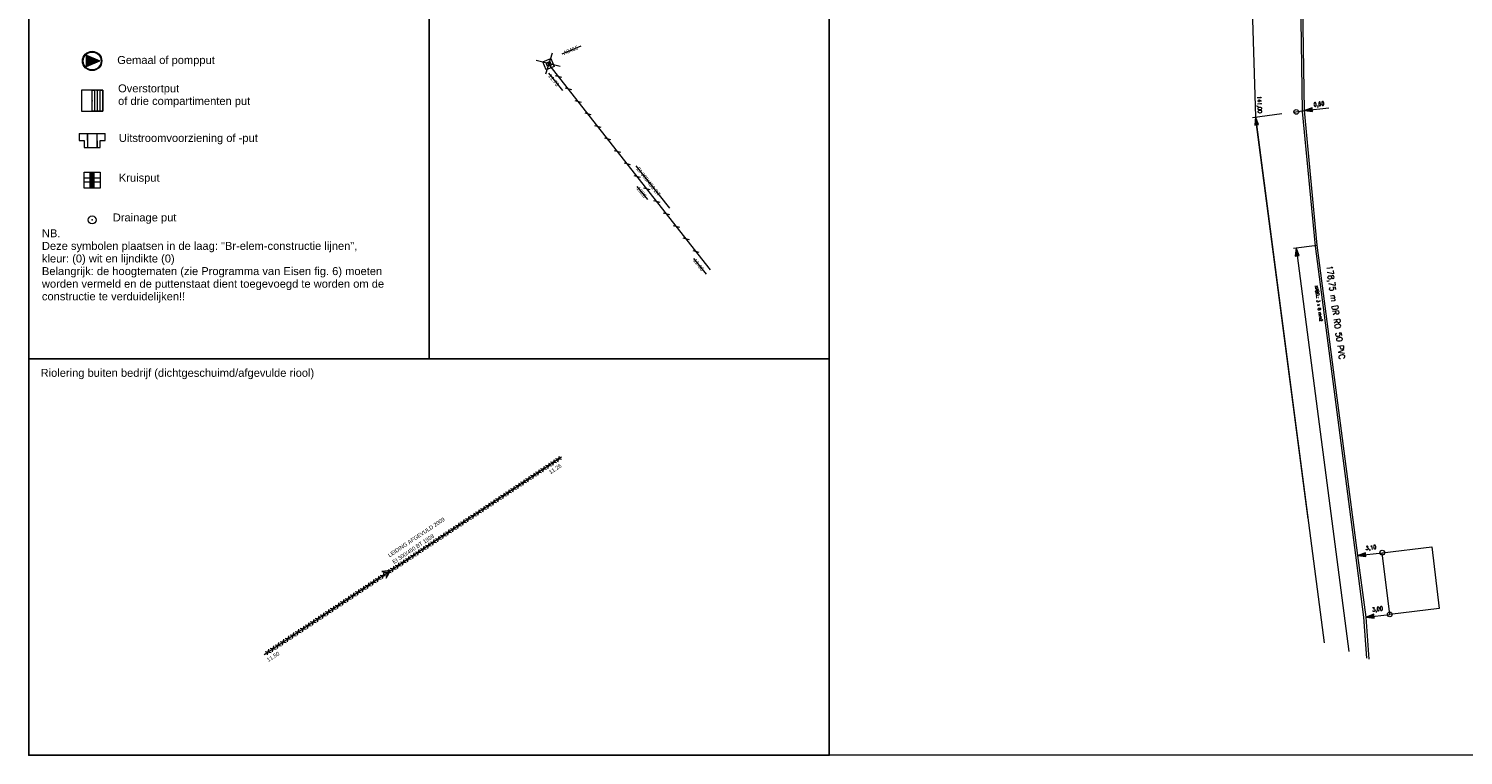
# Model space of a CAD drawing. Header units: metres. Extents: x 134035 to 140154, y 395174 to 396296.
# Tile 10 of 30: x 139852 to 140032, y 396025 to 396116. Entities that reach past the tile are written whole.
import ezdxf
from ezdxf.enums import TextEntityAlignment as Align

# ---------------------------------------------------------------- set-up
doc = ezdxf.new("R2010")
doc.units = ezdxf.units.M
doc.header["$MEASUREMENT"] = 0
doc.linetypes.add('DGN Style 3', pattern=[5.18777, 3.70555, -1.48222])
doc.linetypes.add('DGN Style 6', pattern=[585.33492, 215.422946, -123.098827, 0.307747, -123.098827, 0.307747, -123.098827])
for name, color, linetype, lineweight in [('Br-druk-aangesloten pand contour', 1, 'Continuous', 13), ('Br-druk-drukrioolleiding', 6, 'Continuous', 13), ('Br-druk-maatvoering hulplijn', 7, 'Continuous', 40), ('Br-druk-maatvoering pijl_tekst', 7, 'Continuous', 0), ('Br-druk-maatvoering referentie punt', 7, 'Continuous', 0), ('Br-druk-tekst drukriool_vrijverval leiding', 7, 'Continuous', 0), ('Br-druk-tekst kabel', 7, 'Continuous', 0), ('Br-druk-voedingskabel', 1, 'Continuous', 13), ('Br-elem-constructie lijnen', 7, 'Continuous', 0), ('Br-text-commentaarteksten', 7, 'Continuous', 0), ('Level 18', 7, 'Continuous', 0)]:
    doc.layers.add(name, color=color, linetype=linetype, lineweight=lineweight)
doc.styles.add('1.5mm', font='arial.ttf', dxfattribs={"height": 0.0015})
doc.styles.add('2.5mm', font='arial.ttf', dxfattribs={"height": 0.0025})
doc.styles.get("Standard").update_dxf_attribs({"font": 'txt.shx'})
doc.styles.add('Style-ENGINEERING', font='ENGINEERING.shx')
doc.styles.add('Style-STANDARD', font='STANDARD.shx')
doc.dimstyles.get("Standard").update_dxf_attribs({"dimtxt": 0.18, "dimasz": 0.18, "dimexe": 0.18, "dimexo": 0.0625, "dimgap": 0.09, "dimtad": 0, "dimtih": 1, "dimtoh": 1, "dimdec": 4, "dimzin": 0, "dimdsep": 46, "dimtxsty": 'Standard', "dimcen": 0.09, "dimadec": 0, "dimazin": 0, "dimtfac": 1, "dimtdec": 4, "dimtofl": 0, "dimtmove": 0, "dimatfit": 3, "dimfxl": 1, "dimtolj": 1, "dimtzin": 0, "dimarcsym": 0})

# ---------------------------------------------------------------- blocks, each defined once
blk = doc.blocks.new('IMENV')
at = {"layer": 'Br-elem-constructie lijnen', "linetype": 'Continuous', "flags": 128}
for points in [[(0.55, 0.55), (0.55, -0.55), (-0.55, -0.55), (-0.55, 0.55)], [(0.25, 0.25), (0.25, -0.25), (-0.25, -0.25), (-0.25, 0.25)]]:
    blk.add_lwpolyline(points, close=True, dxfattribs=at)
at = {"layer": 'Br-elem-constructie lijnen', "linetype": 'Continuous'}
blk.add_point((0, 0), dxfattribs=at)
blk = doc.blocks.new('DIR')
at = {"layer": 'Br-elem-constructie lijnen', "linetype": 'Continuous', "flags": 128}
blk.add_lwpolyline([(-0.5, 0.5), (0, 0), (-0.5, -0.5), (0.5, 0)], close=True, dxfattribs=at)
blk = doc.blocks.new('GEML')
at = {"layer": 'Br-elem-constructie lijnen', "linetype": 'Continuous'}
for p, q in [((-0.73, -0.7), (-0.73, 0.71)), ((-0.73, 0.71), (0.98, 0)), ((-0.73, -0.7), (0.98, 0)), ((-0.6, -0.65), (-0.6, 0.66)), ((-0.5, -0.61), (-0.5, 0.62)), ((-0.4, -0.57), (-0.4, 0.57)), ((-0.3, -0.53), (-0.3, 0.53)), ((-0.2, -0.48), (-0.2, 0.49)), ((-0.1, -0.44), (-0.1, 0.45)), ((0, 0), (0, 0.41)), ((0, 0.41), (0, 0.37)), ((0, -0.4), (0, 0)), ((0.1, -0.36), (0.1, 0.37)), ((0.2, -0.32), (0.2, 0.33)), ((0.3, -0.28), (0.3, 0.28)), ((0.4, -0.24), (0.4, 0.24)), ((0.5, -0.19), (0.5, 0.2)), ((0.6, -0.15), (0.6, 0.16)), ((0.7, -0.11), (0.7, 0.12)), ((0.8, -0.07), (0.8, 0.08)), ((0.9, -0.03), (0.9, 0.04))]:
    blk.add_line(p, q, dxfattribs=at)
for radius in [1.22, 1.12]:
    blk.add_circle((0, 0), radius, dxfattribs=at)
blk = doc.blocks.new('*U127')
at = {"layer": 'Br-elem-constructie lijnen', "linetype": 'Continuous'}
for p, q in [((0, 0.5), (-0.5, 0.5)), ((-0.5, 0.5), (-0.5, -0.5)), ((0.5, 0.5), (0, 0.5)), ((0, 0.5), (0.1, 0.5)), ((0.2, 0.5), (0.3, 0.5)), ((0.4, 0.5), (0.5, 0.5)), ((0.5, -0.5), (0.5, 0.5)), ((0.5, 0.5), (0.5, -0.5)), ((-0.5, -0.5), (0.5, -0.5)), ((0.5, -0.5), (0, -0.5)), ((0.1, -0.5), (0.2, -0.5)), ((0.3, -0.5), (0.4, -0.5))]:
    blk.add_line(p, q, dxfattribs=at)
blk.add_point((0, 0), dxfattribs=at)
blk = doc.blocks.new('EOGE')
at = {"layer": 'Br-elem-constructie lijnen', "linetype": 'Continuous'}
for p, q in [((0, 0), (0, 1.33)), ((0, -1.33), (0, 0)), ((0.33, -1.33), (0.33, 1.33)), ((0.67, -1.33), (0.67, 1.33)), ((1, -1.33), (1, 1.33))]:
    blk.add_line(p, q, dxfattribs=at)
at = {"layer": 'Br-elem-constructie lijnen', "linetype": 'Continuous', "xscale": 2.662003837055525, "yscale": 2.662003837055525, "zscale": 2.662003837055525}
blk.add_blockref('*U127', (0, 0), dxfattribs=at)
blk = doc.blocks.new('UIT')
at = {"layer": 'Br-elem-constructie lijnen', "linetype": 'Continuous'}
for p, q in [((-1.64, 0.87), (-0.6, 0.88)), ((-1.64, 0.87), (-1.64, -0.01)), ((-1.64, 0.87), (-0.6, 0.87)), ((-0.61, 0.88), (-0.6, -0.88)), ((-0.6, 0.88), (-0.59, -0.88)), ((-0.6, 0.88), (0.6, 0.88)), ((0.59, 0.88), (0.6, -0.88)), ((0.6, 0.88), (1.64, 0.89)), ((0.6, 0.88), (1.64, 0.89)), ((0.6, 0.88), (0.61, -0.88)), ((1.01, -0.87), (1, 0.01)), ((1, 0.01), (1.64, 0.01)), ((1.64, 0.01), (1.64, 0.89)), ((-1.64, -0.01), (-1, -0.01)), ((-1, -0.01), (-0.99, -0.89)), ((-0.99, -0.89), (-0.59, -0.88)), ((-0.59, -0.88), (0.61, -0.87)), ((-0.59, -0.88), (0.61, -0.88)), ((0.61, -0.88), (1.01, -0.87))]:
    blk.add_line(p, q, dxfattribs=at)
blk = doc.blocks.new('TM_0.5')
at = {"color": 71, "linetype": 'Continuous', "lineweight": 0}
blk.add_line((0, 0), (-1, 0), dxfattribs=at)
at = {"layer": 'Level 18', "color": 71, "linetype": 'Continuous', "lineweight": 0, "flags": 128}
blk.add_lwpolyline([(-1, 0.25), (-1, -0.25), (0, 0)], close=True, dxfattribs=at)
at = {"layer": 'Level 18', "color": 71, "linetype": 'Continuous', "lineweight": 0, "extrusion": (0, 0, -1)}
blk.add_solid([(1, 0.25), (1, -0.25), (0, 0)], dxfattribs=at)
blk = doc.blocks.new('TM')
at = {"color": 0, "linetype": 'ByBlock', "lineweight": -2, "flags": 128}
blk.add_lwpolyline([(-4, 0.996), (-3.998, -1.006), (0, 0)], close=True, dxfattribs=at)
at = {"color": 0, "linetype": 'ByBlock', "lineweight": -2, "extrusion": (0, 0, -1)}
blk.add_solid([(4, 0.996), (3.998, -1.006), (0, 0)], dxfattribs=at)
blk = doc.blocks.new('KRSC')
at = {"layer": 'Br-elem-constructie lijnen', "linetype": 'Continuous'}
for p, q in [((1, 0.25), (-1, 0.25)), ((-0.25, -1), (-0.25, 1)), ((-0.15, -1), (-0.15, 1)), ((-0.05, -1), (-0.05, 1)), ((0.05, -1), (0.05, 1)), ((0.15, -1), (0.15, 1)), ((0.25, -1), (0.25, 1)), ((1, -0.25), (-1, -0.25))]:
    blk.add_line(p, q, dxfattribs=at)
at = {"layer": 'Br-elem-constructie lijnen', "linetype": 'Continuous', "flags": 128}
blk.add_lwpolyline([(-1, 1), (1, 1), (1, -1), (-1, -1)], close=True, dxfattribs=at)
blk = doc.blocks.new('DRAI')
at = {"layer": 'Br-elem-constructie lijnen', "linetype": 'Continuous'}
blk.add_circle((0, 0), 0.499, dxfattribs=at)
blk.add_point((0, 0), dxfattribs=at)

msp = doc.modelspace()

# ---------------------------------------------------------------- linework, layer by layer
at = {"flags": 128}
for points in [[(139852.057, 396124.436), (139902.387, 396124.436), (139902.387, 396074.563), (139852.057, 396074.563)], [(139852.057, 396074.563), (139952.717, 396074.563), (139952.717, 396024.689), (139852.057, 396024.689)]]:
    msp.add_lwpolyline(points, close=True, dxfattribs=at)
at = {"layer": 'Br-druk-aangesloten pand contour', "flags": 128}
msp.add_lwpolyline([(140023.177, 396042.422), (140022.228, 396050.19), (140028.473, 396050.938), (140029.404, 396043.168)], close=True, dxfattribs=at)
at = {"layer": 'Br-druk-drukrioolleiding', "color": 6, "linetype": 'Continuous', "lineweight": 13, "flags": 128}
msp.add_lwpolyline([(140020.583, 396036.81), (140020.198, 396042.064), (140019.151, 396049.821), (140014.057, 396088.871), (140012.46, 396105.812), (140011.642, 396155.882), (140010.242, 396156.864), (139997.388, 396156.225)], dxfattribs=at)
at = {"layer": 'Br-druk-maatvoering hulplijn', "color": 7, "linetype": 'DGN Style 3', "lineweight": 0}
for p, q in [((140005.915, 396104.959), (140012.46, 396105.812)), ((140011.086, 396088.497), (140014.061, 396088.885))]:
    msp.add_line(p, q, dxfattribs=at)
at = {"layer": 'Br-druk-maatvoering pijl_tekst', "color": 7, "linetype": 'Continuous', "lineweight": 0}
for p, q in [((140006.312, 396105.01), (140014.936, 396038.84)), ((140012.903, 396054.438), (140006.313, 396105.01)), ((140011.393, 396088.537), (140018.014, 396037.734))]:
    msp.add_line(p, q, dxfattribs=at)
at = {"layer": 'Br-druk-maatvoering referentie punt', "color": 7, "linetype": 'Continuous', "lineweight": 0}
for centre in [(140011.427, 396105.65), (140022.228, 396050.19), (140023.177, 396042.422)]:
    msp.add_circle(centre, 0.3, dxfattribs=at)
at = {"layer": 'Br-druk-voedingskabel', "color": 1, "linetype": 'DGN Style 6', "lineweight": 13}
for p, q in [((140011.384, 396155.685), (140012.164, 396105.722)), ((140012.164, 396105.722), (140013.818, 396088.765)), ((140013.818, 396088.765), (140018.861, 396049.868)), ((140018.861, 396049.868), (140019.885, 396042.057)), ((140019.885, 396042.057), (140020.26, 396036.926))]:
    msp.add_line(p, q, dxfattribs=at)
at = {"layer": 'Br-elem-constructie lijnen', "linetype": 'Continuous'}
for p, q in [((139919.142, 396112.955), (139921.509, 396113.965)), ((139915.848, 396112.152), (139918.887, 396111.394)), ((139917.889, 396113.051), (139917.03, 396110.399)), ((139917.393, 396110.523), (139919.159, 396108.335)), ((139918.264, 396110.25), (139919.049, 396110.039)), ((139919.499, 396108.676), (139920.284, 396108.466)), ((139920.733, 396107.103), (139921.518, 396106.892)), ((139921.967, 396105.529), (139922.753, 396105.319)), ((139923.202, 396103.955), (139923.987, 396103.745)), ((139924.436, 396102.382), (139925.221, 396102.171)), ((139925.671, 396100.808), (139926.456, 396100.598)), ((139926.905, 396099.235), (139927.69, 396099.024)), ((139928.4, 396098.883), (139932.628, 396093.557)), ((139928.139, 396097.661), (139928.925, 396097.451)), ((139928.532, 396096.259), (139929.853, 396094.624)), ((139929.374, 396096.087), (139930.159, 396095.877)), ((139930.608, 396094.514), (139931.394, 396094.303)), ((139931.843, 396092.94), (139932.628, 396092.73)), ((139933.077, 396091.367), (139933.862, 396091.156)), ((139934.312, 396089.793), (139935.097, 396089.583)), ((139935.546, 396088.219), (139936.331, 396088.009)), ((139935.62, 396087.211), (139937.242, 396085.239))]:
    msp.add_line(p, q, dxfattribs=at)
at = {"layer": 'Br-elem-constructie lijnen', "color": 7, "linetype": 'Continuous', "lineweight": 0}
for p, q in [((139919.028, 396062.216), (139881.67, 396037.354)), ((139916.709, 396060.348), (139916.904, 396061.078)), ((139917.039, 396061.217), (139917.787, 396061.116)), ((139917.339, 396060.767), (139917.534, 396061.497)), ((139917.668, 396061.637), (139918.417, 396061.536)), ((139917.969, 396061.186), (139918.164, 396061.916)), ((139918.297, 396062.057), (139919.046, 396061.955)), ((139918.599, 396061.604), (139918.794, 396062.334)), ((139914.19, 396058.673), (139914.385, 396059.403)), ((139914.52, 396059.541), (139915.269, 396059.439)), ((139914.82, 396059.091), (139915.015, 396059.821)), ((139915.15, 396059.96), (139915.898, 396059.859)), ((139915.45, 396059.51), (139915.645, 396060.24)), ((139915.779, 396060.379), (139916.528, 396060.277)), ((139916.079, 396059.929), (139916.274, 396060.659)), ((139916.409, 396060.798), (139917.157, 396060.697)), ((139911.373, 396057.443), (139912.122, 396057.342)), ((139911.67, 396056.997), (139911.865, 396057.727)), ((139912.002, 396057.863), (139912.751, 396057.761)), ((139912.3, 396057.416), (139912.495, 396058.146)), ((139912.632, 396058.282), (139913.38, 396058.181)), ((139912.93, 396057.835), (139913.125, 396058.565)), ((139913.262, 396058.702), (139914.01, 396058.6)), ((139913.56, 396058.254), (139913.755, 396058.984)), ((139913.891, 396059.121), (139914.64, 396059.02)), ((139908.521, 396054.903), (139908.716, 396055.633)), ((139908.855, 396055.766), (139909.604, 396055.665)), ((139909.151, 396055.322), (139909.346, 396056.052)), ((139909.485, 396056.186), (139910.233, 396056.085)), ((139909.781, 396055.741), (139909.976, 396056.471)), ((139910.114, 396056.605), (139910.863, 396056.504)), ((139910.411, 396056.16), (139910.606, 396056.89)), ((139910.744, 396057.025), (139911.492, 396056.923)), ((139911.041, 396056.579), (139911.236, 396057.309)), ((139906.002, 396053.228), (139906.197, 396053.958)), ((139906.337, 396054.089), (139907.086, 396053.988)), ((139906.632, 396053.647), (139906.827, 396054.377)), ((139906.966, 396054.508), (139907.715, 396054.407)), ((139907.261, 396054.066), (139907.456, 396054.796)), ((139907.596, 396054.927), (139908.345, 396054.826)), ((139907.891, 396054.485), (139908.086, 396055.215)), ((139908.225, 396055.347), (139908.974, 396055.245)), ((139903.19, 396051.992), (139903.938, 396051.89)), ((139903.482, 396051.553), (139903.677, 396052.283)), ((139903.819, 396052.411), (139904.568, 396052.31)), ((139904.112, 396051.972), (139904.307, 396052.702)), ((139904.449, 396052.831), (139905.197, 396052.729)), ((139904.742, 396052.391), (139904.937, 396053.121)), ((139905.078, 396053.25), (139905.827, 396053.149)), ((139905.372, 396052.809), (139905.567, 396053.539)), ((139905.708, 396053.67), (139906.457, 396053.568)), ((139900.333, 396049.459), (139900.528, 396050.189)), ((139900.672, 396050.315), (139901.42, 396050.214)), ((139900.963, 396049.878), (139901.158, 396050.608)), ((139901.301, 396050.735), (139902.05, 396050.633)), ((139901.593, 396050.296), (139901.788, 396051.026)), ((139901.931, 396051.154), (139902.679, 396051.053)), ((139902.223, 396050.715), (139902.418, 396051.445)), ((139902.56, 396051.573), (139903.309, 396051.471)), ((139902.852, 396051.134), (139903.047, 396051.864)), ((139897.814, 396047.784), (139898.009, 396048.514)), ((139898.153, 396048.638), (139898.902, 396048.536)), ((139898.443, 396048.202), (139898.639, 396048.932)), ((139898.783, 396049.057), (139899.532, 396048.955)), ((139899.073, 396048.621), (139899.268, 396049.351)), ((139899.412, 396049.476), (139900.161, 396049.375)), ((139899.703, 396049.04), (139899.898, 396049.77)), ((139900.042, 396049.895), (139900.791, 396049.794)), ((139895.006, 396046.541), (139895.755, 396046.439)), ((139895.294, 396046.108), (139895.489, 396046.838)), ((139895.635, 396046.96), (139896.384, 396046.859)), ((139895.924, 396046.527), (139896.119, 396047.257)), ((139896.265, 396047.38), (139897.014, 396047.278)), ((139896.554, 396046.946), (139896.749, 396047.676)), ((139896.895, 396047.799), (139897.644, 396047.698)), ((139897.184, 396047.365), (139897.379, 396048.095)), ((139897.524, 396048.219), (139898.273, 396048.117)), ((139892.145, 396044.014), (139892.34, 396044.744)), ((139892.488, 396044.864), (139893.237, 396044.762)), ((139892.775, 396044.433), (139892.97, 396045.163)), ((139893.118, 396045.283), (139893.867, 396045.182)), ((139893.405, 396044.852), (139893.6, 396045.582)), ((139893.747, 396045.702), (139894.496, 396045.601)), ((139894.034, 396045.271), (139894.23, 396046.001)), ((139894.377, 396046.121), (139895.125, 396046.02)), ((139894.664, 396045.69), (139894.859, 396046.42)), ((139889.625, 396042.339), (139889.821, 396043.069)), ((139889.97, 396043.186), (139890.719, 396043.084)), ((139890.255, 396042.758), (139890.45, 396043.488)), ((139890.6, 396043.605), (139891.349, 396043.504)), ((139890.885, 396043.177), (139891.08, 396043.907)), ((139891.229, 396044.025), (139891.978, 396043.923)), ((139891.515, 396043.596), (139891.71, 396044.326)), ((139891.858, 396044.444), (139892.607, 396044.343)), ((139887.106, 396040.664), (139887.301, 396041.394)), ((139887.452, 396041.509), (139888.201, 396041.407)), ((139887.736, 396041.083), (139887.931, 396041.813)), ((139888.081, 396041.928), (139888.831, 396041.827)), ((139888.366, 396041.502), (139888.561, 396042.232)), ((139888.711, 396042.348), (139889.46, 396042.246)), ((139888.996, 396041.92), (139889.191, 396042.65)), ((139889.34, 396042.767), (139890.089, 396042.666)), ((139884.305, 396039.412), (139885.054, 396039.311)), ((139884.587, 396038.989), (139884.782, 396039.719)), ((139884.934, 396039.831), (139885.683, 396039.73)), ((139885.216, 396039.408), (139885.412, 396040.138)), ((139885.563, 396040.251), (139886.312, 396040.149)), ((139885.846, 396039.826), (139886.041, 396040.556)), ((139886.193, 396040.67), (139886.942, 396040.569)), ((139886.476, 396040.245), (139886.671, 396040.975)), ((139886.823, 396041.089), (139887.571, 396040.988)), ((139881.786, 396037.735), (139882.536, 396037.633)), ((139882.067, 396037.314), (139882.262, 396038.044)), ((139882.416, 396038.154), (139883.165, 396038.053)), ((139882.697, 396037.732), (139882.892, 396038.462)), ((139883.045, 396038.574), (139883.794, 396038.472)), ((139883.327, 396038.151), (139883.522, 396038.881)), ((139883.675, 396038.993), (139884.424, 396038.891)), ((139883.957, 396038.57), (139884.152, 396039.3))]:
    msp.add_line(p, q, dxfattribs=at)
at = {"layer": 'Br-elem-constructie lijnen', "flags": 128}
for points in [[(139952.717, 396207.559), (140053.377, 396207.559), (140053.377, 396024.689), (139952.717, 396024.689)], [(139902.387, 396124.436), (139952.717, 396124.436), (139952.717, 396074.563), (139902.387, 396074.563)]]:
    msp.add_lwpolyline(points, close=True, dxfattribs=at)
at = {"layer": 'Br-elem-constructie lijnen', "linetype": 'Continuous', "flags": 128}
msp.add_lwpolyline([(139917.424, 396111.671), (139937.75, 396085.76)], dxfattribs=at)

# ---------------------------------------------------------------- block references
at = {"layer": 'Br-druk-maatvoering pijl_tekst', "color": 7, "linetype": 'Continuous', "lineweight": 0, "xscale": 0.25, "yscale": 0.2497502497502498}
for p, rotation in [((140006.312, 396105.01), 97.4253081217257), ((140011.393, 396088.537), 97.42546390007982)]:
    msp.add_blockref('TM', p, dxfattribs=dict(at, rotation=rotation))
at = {"layer": 'Br-elem-constructie lijnen', "linetype": 'Continuous'}
for name, p in [('GEML', (139860.036, 396112.061)), ('EOGE', (139860.036, 396107.061)), ('UIT', (139860.036, 396102.061)), ('KRSC', (139860.036, 396097.061)), ('DRAI', (139860.036, 396092.061))]:
    msp.add_blockref(name, p, dxfattribs=at)
for name, p, rotation in [('IMENV', (139917.424, 396111.671), 22.40088734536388), ('DIR', (139897.136, 396047.659), 33.15134869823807)]:
    msp.add_blockref(name, p, dxfattribs=dict(at, rotation=rotation))

# ---------------------------------------------------------------- texts
at = {"layer": 'Br-druk-maatvoering pijl_tekst', "color": 7, "linetype": 'Continuous', "lineweight": 13, "style": 'Style-STANDARD'}
for s, rotation, p in [('141,00', 272.5078, (140006.765, 396107.636)), ('0,60', 7.03007, (140013.596, 396106.564)), ('3,10', 7.03007, (140020.128, 396050.759)), ('3,00', 7.03007, (140020.954, 396043.023))]:
    msp.add_text(s, height=0.5, rotation=rotation, dxfattribs=at).set_placement(p, align=Align.MIDDLE_LEFT)
at = {"layer": 'Br-druk-tekst drukriool_vrijverval leiding', "color": 7, "linetype": 'Continuous', "lineweight": 0, "style": 'Style-STANDARD'}
msp.add_text('178,75 m DR RO 50 PVC', height=0.75, rotation=277.74443, dxfattribs=at).set_placement((140016.391, 396080.419), align=Align.MIDDLE_CENTER)
at = {"layer": 'Br-druk-tekst kabel', "color": 7, "linetype": 'Continuous', "lineweight": 0, "style": 'Style-STANDARD'}
msp.add_text('KABEL: 3 x 6 mm2', height=0.375, rotation=277.50747, dxfattribs=at).set_placement((140014.248, 396081.529), align=Align.MIDDLE_CENTER)
at = {"layer": 'Br-text-commentaarteksten', "style": 'Style-ENGINEERING'}
for s, rotation, p in [('A0465', 22.40089, (139919.172, 396113.264)), ('11.73', 308.11256, (139917.725, 396110.478)), ('1928', 308.11256, (139928.836, 396096.314)), ('11.66', 308.11256, (139935.941, 396087.257))]:
    msp.add_text(s, height=0.5, rotation=rotation, dxfattribs=at).set_placement(p, align=Align.TOP_LEFT)
at = {"layer": 'Br-text-commentaarteksten', "color": 7, "linetype": 'Continuous', "lineweight": 0, "style": '2.5mm'}
for s, p in [('Gemaal of pompput', (139863.19, 396111.681)), ('Uitstroomvoorziening of -put', (139863.391, 396101.872)), ('Kruisput', (139863.391, 396096.872)), ('Drainage put', (139862.63, 396091.872))]:
    msp.add_text(s, height=1, dxfattribs=at).set_placement(p)
at = {"layer": 'Br-text-commentaarteksten', "style": 'Style-ENGINEERING'}
for s, rotation, p in [('EI 300/450 BT', 308.11256, (139928.428, 396098.454)), ('11.26', 33.64504, (139917.675, 396060.044)), ('11.50', 33.64504, (139882.208, 396036.415))]:
    msp.add_text(s, height=0.5, rotation=rotation, dxfattribs=at).set_placement(p)
at = {"layer": 'Br-text-commentaarteksten', "color": 7, "style": '1.5mm'}
msp.add_text('Riolering buiten bedrijf (dichtgeschuimd/afgevulde riool)', height=1, dxfattribs=at).set_placement((139853.556, 396072.32))
at = {"layer": 'Br-text-commentaarteksten', "color": 7, "linetype": 'Continuous', "lineweight": 0, "char_height": 1, "attachment_point": 7, "line_spacing_factor": 0.951562, "style": '2.5mm'}
for s, insert in [('Overstortput \\Pof drie compartimenten put ', (139863.296, 396106.227)), ('NB.\\PDeze symbolen plaatsen in de laag: "Br-elem-constructie lijnen", \\Pkleur: (0) wit en lijndikte (0)\\PBelangrijk: de hoogtematen (zie Programma van Eisen fig. 6) moeten \\Pworden vermeld en de puttenstaat dient toegevoegd te worden om de \\Pconstructie te verduidelijken!!', (139853.72, 396081.645))]:
    msp.add_mtext(s, dxfattribs=dict(at, insert=insert))
at = {"layer": 'Br-text-commentaarteksten', "insert": (139897.995, 396048.755), "char_height": 0.5, "attachment_point": 7, "rotation": 33.64504, "line_spacing_factor": 1.2, "style": '1.5mm'}
msp.add_mtext('\\FENGINEERING;\\C256;LEIDING AFGEVULD 2009\\PEI 300/450 BT 1928', dxfattribs=at)

# ---------------------------------------------------------------- leaders
at = {"layer": 'Br-druk-maatvoering pijl_tekst', "color": 7, "linetype": 'Continuous', "lineweight": 0}
for points in [[(140004.674, 396156.71), (140006.311, 396105.01)], [(140012.459, 396105.811), (140015.538, 396106.18)], [(140019.15, 396049.822), (140022.228, 396050.19)], [(140020.198, 396042.064), (140023.177, 396042.422)]]:
    msp.add_leader(points, dimstyle='Standard', override={"dimtxt": 0.5, "dimasz": 1, "dimgap": 0.25, "dimtad": 1, "dimtxsty": 'Style-STANDARD', "dimclrd": 7, "dimldrblk": 'TM_0.5', "dimlwd": 0}, dxfattribs=at)

doc.saveas('drawing.dxf')
